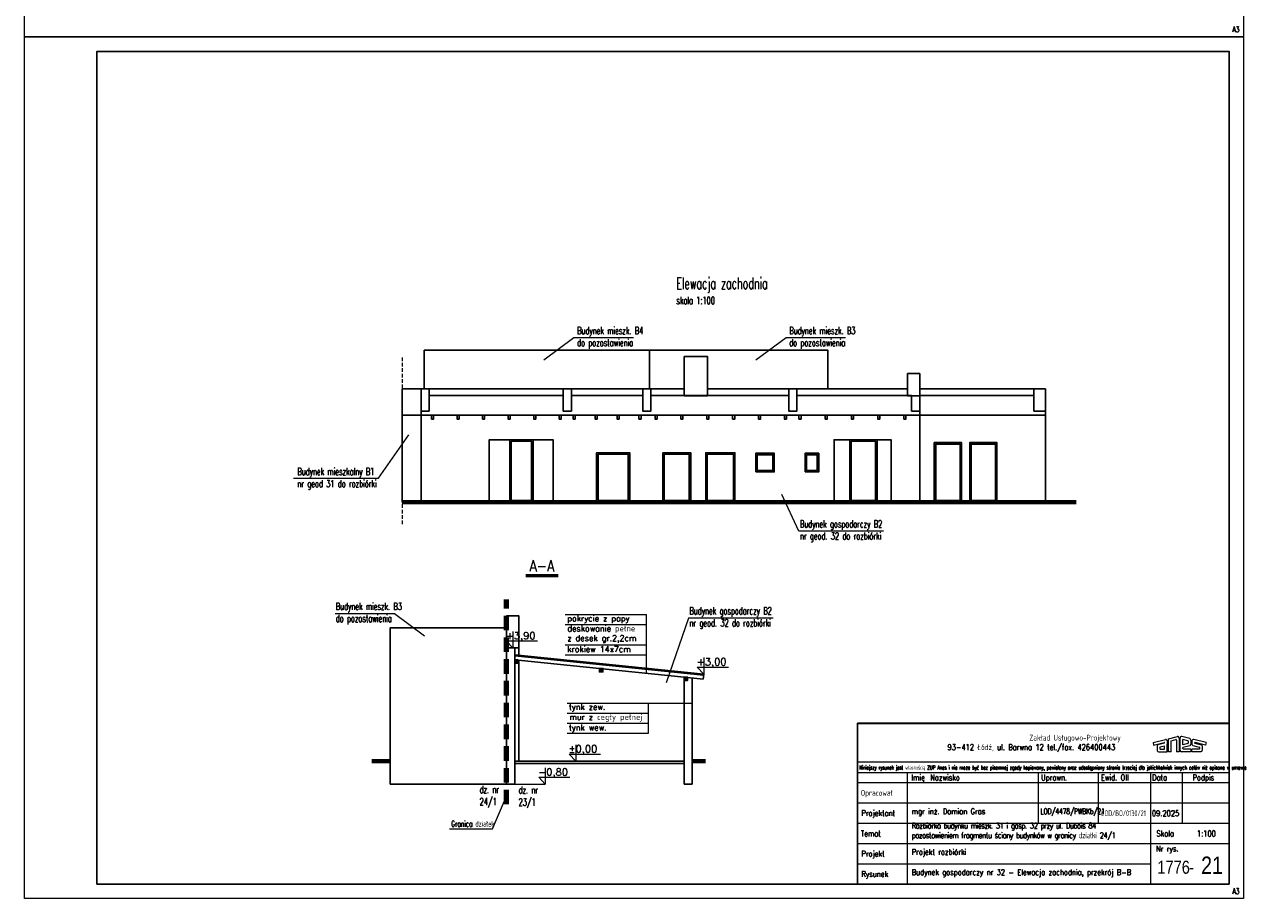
# Model space of a CAD drawing. Header units: millimetres. Extents: x 33311 to 435617, y -160714 to 185563.
# Tile 64 of 70: x 393617 to 435617, y -131014 to -100884. Entities that reach past the tile are written whole.
import ezdxf
from ezdxf.enums import TextEntityAlignment as Align

# ---------------------------------------------------------------- set-up
doc = ezdxf.new("R2010")
doc.units = ezdxf.units.MM
doc.header["$MEASUREMENT"] = 0
doc.linetypes.add('HIDDEN2', pattern=[0.1875, 0.125, -0.0625])
for name, color, linetype, lineweight in [('[ 02przekrój istn', 42, 'Continuous', 30), ('[ 05widok istn', 50, 'Continuous', 30), ('[ 16grunt', 52, 'Continuous', 70), ('[ 17granica', 172, 'HIDDEN2', 100), ('[ 20ucięcie', 8, 'HIDDEN2', 13), ('[ 21kreskowanie', 9, 'Continuous', 13), ('[ 23kota odnośnik', 1, 'Continuous', 13), ('[ 24ramka cienka', 1, 'Continuous', 13), ('[ 25ramka gruba', 4, 'Continuous', 30), ('[035 średnia', 2, 'Continuous', 30), ('[050 gruba', 3, 'Continuous', 53), ('[opisy1', 7, 'Continuous', 13), ('[opisy2', 4, 'Continuous', 13), ('[opisy3', 2, 'Continuous', 30), ('[opisy4', 3, 'Continuous', 30), ('[opisy5', 6, 'Continuous', 53), ('[przekrój', 3, 'Continuous', 53), ('[ramka cienka', 1, 'Continuous', 13), ('[ramka gruba', 4, 'Continuous', 30)]:
    doc.layers.add(name, color=color, linetype=linetype, lineweight=lineweight)
doc.styles.add('1.100', font='simplex.shx', dxfattribs={"height": 200})
doc.styles.add('1.50', font='simplex.shx', dxfattribs={"height": 125})
doc.styles.add('10.4', font='simplex.shx', dxfattribs={"width": 0.6, "height": 40})
doc.styles.add('99.2', font='simplex.shx', dxfattribs={"width": 0.6, "height": 200})
doc.styles.add('99.3', font='simplex.shx', dxfattribs={"width": 0.6, "height": 250})
doc.styles.add('99.4', font='simplex.shx', dxfattribs={"width": 0.6, "height": 400})
doc.styles.add('ROMANS', font='romans.shx', dxfattribs={"height": 0.2})
doc.styles.get("Standard").update_dxf_attribs({"font": 'arial.ttf'})
doc.styles.add('Style-Arial', font='arial.ttf')

# ---------------------------------------------------------------- blocks, each defined once
blk = doc.blocks.new('tabela bez spr 2021_1')
at = {"layer": '[opisy2'}
for p, q in [((132.83, -25.09), (136, -24.3)), ((132.83, -29.57), (132.83, -25.09)), ((136.52, -24.87), (136.52, -29.57)), ((136.89, -29.06), (136.89, -24.82)), ((140.18, -24.99), (137.44, -24.3)), ((127.59, -26.43), (131.79, -25.38)), ((127.59, -26.43), (127.75, -27.34)), ((127.75, -27.34), (131.42, -26.43)), ((128.96, -27.51), (128.96, -29.1)), ((131.47, -26.67), (129.2, -27.23)), ((129.88, -28.07), (129.88, -28.58)), ((131.46, -27.62), (129.94, -28)), ((129.96, -28.65), (131.46, -28.65)), ((131.54, -28.57), (131.54, -27.69)), ((132.46, -25.87), (132.46, -26.94)), ((132.46, -29.57), (132.46, -26.94)), ((133.75, -25.81), (135.44, -25.39)), ((133.75, -29.57), (133.75, -25.81)), ((135.6, -25.57), (135.6, -29.57)), ((137.81, -27.2), (137.81, -25.35)), ((139.54, -25.78), (137.81, -25.35)), ((139.54, -26.77), (137.81, -27.2)), ((140.18, -27.56), (137.81, -28.15)), ((137.81, -28.43), (137.81, -28.15)), ((140.58, -28.65), (138.04, -28.65)), ((139.66, -25.95), (139.66, -26.6)), ((140.58, -25.6), (140.58, -26.94)), ((140.58, -28.65), (140.58, -29.57)), ((140.96, -25.87), (140.96, -26.94)), ((140.96, -29.57), (140.96, -28.65)), ((143.47, -28.65), (140.96, -28.65)), ((141.3, -27.45), (143.48, -28)), ((145.84, -26.43), (141.63, -25.38)), ((141.96, -26.67), (144.22, -27.23)), ((145.68, -27.34), (142.01, -26.43)), ((143.54, -28.07), (143.54, -28.57)), ((144.47, -27.51), (144.47, -29.09)), ((145.84, -26.43), (145.68, -27.34)), ((129.4, -29.57), (132.46, -29.57)), ((133.75, -29.57), (132.83, -29.57)), ((136.52, -29.57), (135.6, -29.57)), ((140.58, -29.57), (137.41, -29.57)), ((143.98, -29.57), (140.96, -29.57))]:
    blk.add_line(p, q, dxfattribs=at)
for centre, radius, start, end in [((135.98, -24.84), 0.543, 356.9861, 87.5158), ((137.43, -24.84), 0.543, 89.6601, 183.0139), ((139.9, -25.61), 0.685, 359.5002, 65.6108), ((129.3, -27.56), 0.341, 106.0489, 172.1193), ((129.42, -29.11), 0.463, 177.9182, 272.4415), ((129.99, -28.09), 0.104, 113.2683, 168.7778), ((129.99, -28.55), 0.104, 191.2222, 254.218), ((131.42, -26.55), 0.125, 293.4567, 88.5217), ((131.47, -27.69), 0.0711, 357.5438, 94.4598), ((131.43, -28.55), 0.104, 285.782, 348.7778), ((131.89, -25.95), 0.573, 7.5229, 99.9962), ((135.44, -25.55), 0.161, 353.6731, 90.0449), ((137.43, -29.03), 0.543, 183.0139, 267.5158), ((138.05, -28.41), 0.237, 185.1133, 273.2773), ((139.45, -25.97), 0.209, 5.6607, 65.2868), ((139.4, -26.55), 0.264, 301.3304, 347.7221), ((139.9, -26.94), 0.682, 294.2445, 0.3127), ((141.53, -25.95), 0.573, 80.0038, 172.4771), ((141.5, -26.96), 0.532, 177.7189, 248.0928), ((142.01, -26.55), 0.125, 91.4783, 246.5433), ((143.44, -28.55), 0.104, 285.782, 348.7778), ((143.44, -28.09), 0.104, 11.2222, 66.7317), ((144, -29.11), 0.463, 267.5585, 2.0818), ((144.13, -27.56), 0.341, 7.8807, 73.9511)]:
    blk.add_arc(centre, radius, start, end, dxfattribs=at)
at = {"layer": '[ramka cienka'}
for p, q in [((25.85, -33.08), (153.85, -33.08)), ((25.75, -36.7), (153.75, -36.7)), ((42.85, -36.7), (42.85, -75.2)), ((88.06, -54.2), (88.06, -36.7)), ((108.78, -54.2), (108.78, -36.7)), ((126.78, -75.2), (126.78, -36.7)), ((137.75, -54.2), (137.75, -36.7)), ((25.75, -40.2), (153.75, -40.2)), ((25.75, -47.2), (153.75, -47.2)), ((25.75, -54.2), (153.75, -54.2)), ((25.75, -54.2), (153.75, -54.2)), ((25.75, -61.2), (153.75, -61.2)), ((25.75, -68.2), (126.78, -68.2))]:
    blk.add_line(p, q, dxfattribs=at)
at = {"layer": '[ramka gruba'}
blk.add_3dface([(25.75, -19.79), (153.75, -19.79), (153.75, -75.2), (25.75, -75.2)], dxfattribs=at)
at = {"layer": '[opisy1', "linetype": 'Continuous', "style": 'ROMANS', "width": 0.6}
blk.add_text('Niniejszy rysunek jest własnością ZUP Anes i nie może być bez pisemnej zgody kopiowany, powielany oraz udostępniany stronie trzeciej dla jakichkolwiek innych celów niż opisane w umowie', height=1.4, dxfattribs=at).set_placement((26.37, -35.74))
at = {"layer": '[opisy2', "linetype": 'Continuous', "style": 'ROMANS', "width": 0.8}
for s, p in [('Zakład Usługowo-Projektowy', (84.93, -25.74)), ('93-412 Łódź, ul. Barwna 12 tel./fax. 426400443', (56.75, -29.01)), ('Imię', (44.32, -39.48)), (' Nazwisko', (49.63, -39.48)), ('Uprawn.', (88.99, -39.48)), ('Ewid. OII', (109.57, -39.48)), ('Data', (127.24, -39.48)), ('Podpis', (141.15, -39.48)), ('Opracował', (26.89, -44.75)), ('Projektant', (27.1, -51.72)), ('Temat', (26.89, -58.75)), ('Skala', (128.73, -58.75)), ('Nr rys.', (128.58, -63.99)), ('Projekt', (27.1, -65.72)), ('Rysunek', (27.1, -72.72))]:
    blk.add_text(s, height=2, dxfattribs=at).set_placement(p)
at = {"layer": '[opisy4', "linetype": 'Continuous', "style": 'Style-Arial', "width": 0.8}
blk.add_text('-', height=4.5, dxfattribs=at).set_placement((139.97, -71.61))
blk = doc.blocks.new('Przekrój_1')
at = {"layer": '[przekrój', "color": 6}
blk.add_line((-55.5, 5), (55.9, 5), dxfattribs=at)
at = {"layer": '[przekrój', "color": 3, "linetype": 'Continuous', "style": '10.4', "width": 0.8}
blk.add_attdef('PRZEKROJ', text='', height=40, dxfattribs=at).set_placement((0, 18.3), align=Align.CENTER)

msp = doc.modelspace()

# ---------------------------------------------------------------- linework, layer by layer
at = {"layer": '[ 02przekrój istn'}
for p, q in [((410230.3, -122374.54, -19111.04), (410230.3, -126274.54, -19111.04)), ((410510.3, -122374.54, -19111.04), (410230.3, -122374.54, -19111.04)), ((410509.28, -122618.54, -19111.04), (417019.28, -123284.49, -19111.04)), ((410510.3, -122374.54, -19111.04), (410510.3, -126274.54, -19111.04)), ((410510.3, -122608.59, -19111.04), (417020.3, -123274.54, -19111.04)), ((410510.3, -122643.78, -19111.04), (417016.74, -123309.36, -19111.04)), ((410630.3, -122796.78, -19111.04), (413425.3, -123082.7, -19111.04)), ((413534.16, -123093.84, -19111.04), (416340.3, -123380.9, -19111.04)), ((416460.3, -123393.17, -19111.04), (417002.49, -123448.64, -19111.04)), ((417002.49, -123448.64, -19111.04), (417020.3, -123274.54, -19111.04)), ((410230.3, -126274.54, -19111.04), (410230.3, -127074.54, -19111.04)), ((410510.3, -126274.54, -19111.04), (410510.3, -127074.54, -19111.04)), ((410510.3, -126274.54, -19111.04), (416340.3, -126274.54, -19111.04)), ((410510.3, -126354.54, -19111.04), (416340.3, -126354.54, -19111.04)), ((410230.3, -127074.54, -19111.04), (410510.3, -127074.54, -19111.04)), ((416340.3, -127074.54, -19111.04), (416620.3, -127074.54, -19111.04))]:
    msp.add_line(p, q, dxfattribs=at)
at = {"layer": '[ 02przekrój istn', "linetype": 'Continuous'}
for p, q in [((416340.3, -123380.9, -19111.04), (416340.3, -127074.54, -19111.04)), ((416620.3, -123409.54, -19111.04), (416620.3, -127074.54, -19111.04))]:
    msp.add_line(p, q, dxfattribs=at)
at = {"layer": '[ 02przekrój istn'}
for points in [[(410510.3, -122784.51, -19111.04), (410630.3, -122784.51, -19111.04), (410630.3, -122904.51, -19111.04), (410510.3, -122904.51, -19111.04)], [(413425.3, -123082.7, -19111.04), (413545.3, -123082.7, -19111.04), (413545.3, -123202.7, -19111.04), (413425.3, -123202.7, -19111.04)], [(416340.3, -123380.9, -19111.04), (416460.3, -123380.9, -19111.04), (416460.3, -123500.9, -19111.04), (416340.3, -123500.9, -19111.04)]]:
    msp.add_3dface(points, dxfattribs=at)
at = {"layer": '[ 05widok istn'}
for p, q in [((407561.09, -113678.09), (412181.09, -113678.09)), ((412461.09, -113678.09), (414921.09, -113678.09)), ((415201.09, -113678.09), (419951.09, -113678.09)), ((424041.09, -113448.09), (417151.09, -113448.09)), ((420231.09, -113678.09), (424181.09, -113678.09)), ((424461.09, -113678.09), (428391.09, -113678.09)), ((410650.3, -122374.54, -19111.04), (410650.3, -122622.92, -19111.04)), ((410650.3, -122798.83, -19111.04), (410650.3, -126274.54, -19111.04))]:
    msp.add_line(p, q, dxfattribs=at)
at = {"layer": '[ 05widok istn', "elevation": 0, "flags": 128}
for points in [[(416351.09, -113448.09), (407281.09, -113448.09), (407281.09, -114348.09), (424461.09, -114348.09), (424461.09, -113448.09)], [(424181.09, -113683.59), (424181.09, -114211.53), (424461.09, -114211.53), (424461.09, -113448.09)]]:
    msp.add_lwpolyline(points, dxfattribs=at)
at = {"layer": '[ 05widok istn', "linetype": 'Continuous'}
for points in [[(416351.09, -113683.59), (417151.09, -113683.59), (417151.09, -112333.43), (416351.09, -112333.43)], [(424041.09, -113683.59), (424461.09, -113683.59), (424461.09, -112920.49), (424041.09, -112920.49)]]:
    msp.add_3dface(points, dxfattribs=at)
at = {"layer": '[ 05widok istn'}
for points in [[(406635.87, -117348.09), (407281.09, -117348.09), (407281.09, -113448.09), (406635.87, -113448.09)], [(407281.09, -114348.09), (406635.87, -114348.09), (406635.87, -113448.09), (407281.09, -113448.09)], [(407561.09, -113448.09), (407281.09, -113448.09), (407281.09, -114211.53), (407561.09, -114211.53)], [(412461.09, -113448.09), (412181.09, -113448.09), (412181.09, -114211.53), (412461.09, -114211.53)], [(415201.09, -113448.09), (414921.09, -113448.09), (414921.09, -114211.53), (415201.09, -114211.53)], [(420231.09, -113448.09), (419951.09, -113448.09), (419951.09, -114211.53), (420231.09, -114211.53)], [(424461.09, -114348.09), (428791.09, -114348.09), (428791.09, -113448.09), (424461.09, -113448.09)], [(428791.09, -113448.09), (428391.09, -113448.09), (428391.09, -114211.53), (428791.09, -114211.53)], [(407281.09, -117348.09), (424461.09, -117348.09), (424461.09, -114348.09), (407281.09, -114348.09)], [(407642.66, -114348.09), (407712.66, -114348.09), (407712.66, -114488.09), (407642.66, -114488.09)], [(408522.47, -114348.09), (408592.47, -114348.09), (408592.47, -114488.09), (408522.47, -114488.09)], [(409402.27, -114348.09), (409472.27, -114348.09), (409472.27, -114488.09), (409402.27, -114488.09)], [(410282.08, -114348.09), (410352.08, -114348.09), (410352.08, -114488.09), (410282.08, -114488.09)], [(411161.88, -114348.09), (411231.88, -114348.09), (411231.88, -114488.09), (411161.88, -114488.09)], [(412041.69, -114348.09), (412111.69, -114348.09), (412111.69, -114488.09), (412041.69, -114488.09)], [(412526.22, -114348.09), (412596.22, -114348.09), (412596.22, -114488.09), (412526.22, -114488.09)], [(413280.64, -114348.09), (413350.64, -114348.09), (413350.64, -114488.09), (413280.64, -114488.09)], [(414035.06, -114348.09), (414105.06, -114348.09), (414105.06, -114488.09), (414035.06, -114488.09)], [(414789.48, -114348.09), (414859.48, -114348.09), (414859.48, -114488.09), (414789.48, -114488.09)], [(415344.14, -114348.09), (415414.14, -114348.09), (415414.14, -114488.09), (415344.14, -114488.09)], [(416234.53, -114348.09), (416304.53, -114348.09), (416304.53, -114488.09), (416234.53, -114488.09)], [(417124.92, -114348.09), (417194.92, -114348.09), (417194.92, -114488.09), (417124.92, -114488.09)], [(418015.31, -114348.09), (418085.31, -114348.09), (418085.31, -114488.09), (418015.31, -114488.09)], [(418905.7, -114348.09), (418975.7, -114348.09), (418975.7, -114488.09), (418905.7, -114488.09)], [(419796.09, -114348.09), (419866.09, -114348.09), (419866.09, -114488.09), (419796.09, -114488.09)], [(420301.09, -114348.09), (420371.09, -114348.09), (420371.09, -114488.09), (420301.09, -114488.09)], [(421204.57, -114348.09), (421274.57, -114348.09), (421274.57, -114488.09), (421204.57, -114488.09)], [(422108.06, -114348.09), (422178.06, -114348.09), (422178.06, -114488.09), (422108.06, -114488.09)], [(423011.54, -114348.09), (423081.54, -114348.09), (423081.54, -114488.09), (423011.54, -114488.09)], [(423915.02, -114348.09), (423985.02, -114348.09), (423985.02, -114488.09), (423915.02, -114488.09)], [(424461.09, -114348.09), (428791.09, -114348.09), (428791.09, -117348.09), (424461.09, -117348.09)], [(409631.09, -117348.09), (411831.09, -117348.09), (411831.09, -115198.09), (409631.09, -115198.09)], [(410340.26, -117348.09), (411140.26, -117348.09), (411140.26, -115198.09), (410340.26, -115198.09)], [(410390.26, -117298.09), (411090.26, -117298.09), (411090.26, -115248.09), (410390.26, -115248.09)], [(421511.09, -117348.09), (423471.09, -117348.09), (423471.09, -115198.09), (421511.09, -115198.09)], [(422051.09, -117348.09), (422991.09, -117348.09), (422991.09, -115198.09), (422051.09, -115198.09)], [(422101.09, -117298.09), (422941.09, -117298.09), (422941.09, -115248.09), (422101.09, -115248.09)], [(424961.09, -117348.09), (425901.09, -117348.09), (425901.09, -115298.09), (424961.09, -115298.09)], [(425011.09, -117298.09), (425851.09, -117298.09), (425851.09, -115348.09), (425011.09, -115348.09)], [(426181.09, -117348.09), (427121.09, -117348.09), (427121.09, -115298.09), (426181.09, -115298.09)], [(426231.09, -117298.09), (427071.09, -117298.09), (427071.09, -115348.09), (426231.09, -115348.09)], [(413331.09, -117348.09), (414471.09, -117348.09), (414471.09, -115648.09), (413331.09, -115648.09)], [(413381.09, -117298.09), (414421.09, -117298.09), (414421.09, -115698.09), (413381.09, -115698.09)], [(415611.09, -117348.09), (416571.09, -117348.09), (416571.09, -115648.09), (415611.09, -115648.09)], [(415661.09, -117298.09), (416521.09, -117298.09), (416521.09, -115698.09), (415661.09, -115698.09)], [(417091.09, -117348.09), (418091.09, -117348.09), (418091.09, -115648.09), (417091.09, -115648.09)], [(417141.09, -117298.09), (418041.09, -117298.09), (418041.09, -115698.09), (417141.09, -115698.09)], [(418811.09, -116308.39), (419451.09, -116308.39), (419451.09, -115666.52), (418811.09, -115666.52)], [(418861.09, -116258.39), (419401.09, -116258.39), (419401.09, -115716.52), (418861.09, -115716.52)], [(420511.09, -116308.39), (420981.09, -116308.39), (420981.09, -115666.52), (420511.09, -115666.52)], [(420561.09, -116258.39), (420931.09, -116258.39), (420931.09, -115716.52), (420561.09, -115716.52)], [(410230.3, -122374.54, -19111.04), (410650.3, -122374.54, -19111.04), (410650.3, -121269.42, -19111.04), (410230.3, -121269.42, -19111.04)]]:
    msp.add_3dface(points, dxfattribs=at)
at = {"layer": '[ 16grunt'}
for p, q in [((406635.87, -117348.09), (429853.16, -117348.09)), ((405581.13, -126274.54, -19111.04), (406220.05, -126274.54, -19111.04)), ((416620.3, -126274.54, -19111.04), (417079.6, -126274.54, -19111.04))]:
    msp.add_line(p, q, dxfattribs=at)
at = {"layer": '[ 17granica', "ltscale": 4000}
msp.add_line((410230.3, -127763.46, -19111.04), (410230.3, -120706.72, -19111.04), dxfattribs=at)
at = {"layer": '[ 20ucięcie', "linetype": 'HIDDEN2', "ltscale": 1000}
msp.add_line((406635.87, -112362.05), (406635.87, -118139.31), dxfattribs=at)
at = {"layer": '[ 21kreskowanie'}
for p, q in [((410510.3, -122784.51, -19111.04), (410630.3, -122904.51, -19111.04)), ((410630.3, -122784.51, -19111.04), (410510.3, -122904.51, -19111.04)), ((413425.3, -123082.7, -19111.04), (413545.3, -123202.7, -19111.04)), ((413545.3, -123082.7, -19111.04), (413425.3, -123202.7, -19111.04)), ((416340.3, -123380.9, -19111.04), (416460.3, -123500.9, -19111.04)), ((416460.3, -123380.9, -19111.04), (416340.3, -123500.9, -19111.04))]:
    msp.add_line(p, q, dxfattribs=at)
at = {"layer": '[ 23kota odnośnik'}
for p, q in [((412242.33, -121222.55, -19111.04), (415048.55, -121222.55, -19111.04)), ((415048.55, -123265.47, -19111.04), (415048.55, -121222.55, -19111.04)), ((412242.33, -121569.47, -19111.04), (415048.55, -121569.47, -19111.04)), ((410214.84, -122131.77, -19111.04), (411288.68, -122131.77, -19111.04)), ((410214.84, -122131.77, -19111.04), (410440.3, -122374.54, -19111.04)), ((410440.3, -121809.33, -19111.04), (410440.3, -122374.54, -19111.04)), ((412242.33, -122263.32, -19111.04), (415048.55, -122263.32, -19111.04)), ((412242.33, -122610.24, -19111.04), (415048.55, -122610.24, -19111.04)), ((416794.84, -123031.77, -19111.04), (417868.68, -123031.77, -19111.04)), ((416794.84, -123031.77, -19111.04), (417020.3, -123274.54, -19111.04)), ((417020.3, -122709.33, -19111.04), (417020.3, -123274.54, -19111.04)), ((412315.22, -124274.75, -19111.04), (416620.3, -124274.75, -19111.04)), ((415121.44, -125311.62, -19111.04), (415121.44, -124274.75, -19111.04)), ((412315.22, -124621.67, -19111.04), (415121.44, -124621.67, -19111.04)), ((412315.22, -124964.7, -19111.04), (415121.44, -124964.7, -19111.04)), ((412315.22, -125311.62, -19111.04), (415121.44, -125311.62, -19111.04)), ((412610.56, -125709.33, -19111.04), (412610.56, -126274.54, -19111.04)), ((412385.1, -126031.77, -19111.04), (413458.94, -126031.77, -19111.04)), ((412385.1, -126031.77, -19111.04), (412610.56, -126274.54, -19111.04)), ((411333.59, -126831.77, -19111.04), (412407.43, -126831.77, -19111.04)), ((411333.59, -126831.77, -19111.04), (411559.05, -127074.54, -19111.04)), ((411559.05, -126509.33, -19111.04), (411559.05, -127074.54, -19111.04)), ((410510.3, -127074.54, -19111.04), (411559.05, -127074.54, -19111.04))]:
    msp.add_line(p, q, dxfattribs=at)
at = {"layer": '[ 23kota odnośnik', "extrusion": (-2.30297e-14, 0.997989, 0.063383), "elevation": -109037.92, "flags": 128}
for points in [[(-414596.44, 45224.18), (-412546.44, 45224.18), (-411511.8, 57430.1)], [(-421904.24, 45224.18), (-419854.24, 45224.18), (-418819.59, 57430.1)]]:
    msp.add_lwpolyline(points, dxfattribs=at)
at = {"layer": '[ 23kota odnośnik', "extrusion": (3.15822e-17, 0.997989, 0.063383), "elevation": -113864.36, "flags": 128}
msp.add_lwpolyline([(-402890.83, 45530.71), (-405811.31, 45530.71), (-406862.7, 21991.64)], dxfattribs=at)
at = {"layer": '[ 23kota odnośnik', "extrusion": (3.55759e-17, 0.997989, 0.063383), "elevation": -116899.87, "flags": 128}
msp.add_lwpolyline([(-423217.1, 26573.96), (-420296.62, 26573.96), (-419707.93, 6684.42)], dxfattribs=at)
at = {"layer": '[ 23kota odnośnik', "extrusion": (2.30297e-14, 0.997989, 0.063383), "elevation": -120944.31, "flags": 128}
msp.add_lwpolyline([(-404320.75, 7681.28), (-406370.75, 7681.28), (-407405.4, 19887.2)], dxfattribs=at)
at = {"layer": '[ 23kota odnośnik', "extrusion": (0, 0.997989, 0.063383), "elevation": -119887.7, "flags": 128}
msp.add_lwpolyline([(-419412.21, 26763.72), (-416491.74, 26763.72), (-415720.48, 61995.46)], dxfattribs=at)
at = {"layer": '[ 23kota odnośnik', "elevation": -19111.04, "flags": 128}
msp.add_lwpolyline([(408264.42, -128603.39), (409743.44, -128603.39), (410230.3, -127485.89)], dxfattribs=at)
at = {"layer": '[ 24ramka cienka', "ltscale": 2}
for points in [[(435617.41, -101313.79), (393617.41, -101313.79), (393617.41, -71613.79), (435617.41, -71613.79)], [(435617.41, -131013.79), (393617.41, -131013.79), (393617.41, -101313.79), (435617.41, -101313.79)]]:
    msp.add_3dface(points, dxfattribs=at)
at = {"layer": '[ 25ramka gruba', "ltscale": 2}
for p, q in [((422317.41, -124972.83), (435117.41, -124972.83)), ((422317.41, -130513.79), (422317.41, -124972.83)), ((422317.41, -124972.83), (435117.41, -124972.83))]:
    msp.add_line(p, q, dxfattribs=at)
at = {"layer": '[ 25ramka gruba'}
for p, q in [((422317.41, -124972.83), (435117.41, -124972.83)), ((422317.41, -130513.79), (422317.41, -124972.83))]:
    msp.add_line(p, q, dxfattribs=at)
at = {"layer": '[ 25ramka gruba', "ltscale": 2}
for points in [[(396117.41, -101813.79), (435117.41, -101813.79), (435117.41, -130513.79), (396117.41, -130513.79)], [(435117.41, -130513.79), (396117.41, -130513.79), (396117.41, -101813.79), (435117.41, -101813.79)]]:
    msp.add_3dface(points, dxfattribs=at)
at = {"layer": '[035 średnia', "linetype": 'Continuous', "flags": 128}
msp.add_lwpolyline([(416351.09, -113448.09), (415156.62, -113448.09), (415156.62, -112110.4), (421294.14, -112110.4), (421294.14, -113448.09), (417151.09, -113448.09)], dxfattribs=at)
at = {"layer": '[035 średnia', "linetype": 'Continuous'}
for points in [[(407391.09, -112110.4), (415156.62, -112110.4), (415156.62, -113448.09), (407391.09, -113448.09)], [(406220.05, -127074.54, -19111.04), (406220.05, -121680.52, -19111.04), (410230.3, -121680.52, -19111.04), (410230.3, -127074.54, -19111.04)]]:
    msp.add_3dface(points, dxfattribs=at)

# ---------------------------------------------------------------- block references
at = {"color": 3, "xscale": 10, "yscale": 10, "zscale": 10}
msp.add_blockref('Przekrój_1', (411445.04, -119927.59, 19111.04), dxfattribs=at).add_auto_attribs({'PRZEKROJ': 'A-A'})
at = {"layer": '[ramka gruba', "ltscale": 100, "xscale": 100, "yscale": 100, "zscale": 100}
msp.add_blockref('tabela bez spr 2021_1', (419742.1, -122993.36), dxfattribs=at)

# ---------------------------------------------------------------- texts
at = {"layer": '[050 gruba', "linetype": 'Continuous', "insert": (416077.21, -109607.07, 76444.15), "char_height": 400, "attachment_point": 1, "style": '99.4'}
msp.add_mtext('\\H1x;\\W0.6;Elewacja zachodnia\\P\\H0.625x;skala 1:100', dxfattribs=at)
at = {"layer": '[opisy2', "linetype": 'Continuous', "style": '99.2', "width": 0.6}
for p in [(435231.16, -100957.43), (435231.16, -130657.43)]:
    msp.add_text('A3', height=200, dxfattribs=at).set_placement(p, align=Align.TOP_LEFT)
at = {"layer": '[opisy2', "linetype": 'Continuous', "attachment_point": 1}
for s, insert, char_height, width, style in [('pokrycie z papy', (412319.3, -121255.84, -19111.04), 200, 5008.097, '1.100'), ('deskowanie pełne\\Pz desek gr.2,2cm', (412319.3, -121602.76, -19111.04), 200, 4833.0167, '1.100'), ('+3,90', (410196.95, -121825.21, -19111.04), 250, 1714.2857, '1.50'), ('krokiew 14x7cm', (412319.3, -122315.44, -19111.04), 200, 3056.328, '1.100'), ('+3,00', (416776.95, -122725.21, -19111.04), 250, 1714.2857, '1.50'), ('tynk zew.', (412372.47, -124308.04, -19111.04), 200, 5008.097, '1.100'), ('mur z cegły pełnej', (412392.19, -124654.96, -19111.04), 200, 4833.0167, '1.100'), ('tynk wew.', (412372.47, -125016.82, -19111.04), 200, 3056.328, '1.100'), ('%%p0,00', (412367.2, -125725.21, -19111.04), 250, 1714.2857, '1.50'), ('-0,80', (411315.7, -126525.21, -19111.04), 250, 1714.2857, '1.50')]:
    msp.add_mtext(s, dxfattribs=dict(at, insert=insert, char_height=char_height, width=width, style=style))
at = {"layer": '[opisy2', "linetype": 'Continuous', "char_height": 200}
for s, insert, attachment_point, style in [('\\H1x;\\W0.6;LOD/4478/PWBKb/21', (428619.86, -128171.6), 7, 'ROMANS'), ('\\H1x;\\W0.6;ŁOD/BO/0130/21', (430709.38, -128171.6), 7, 'ROMANS'), ('\\H1x;\\W0.8;09.2025', (432459.48, -128171.6), 7, 'ROMANS'), ('\\H1x;\\W0.6;Granica działek', (408318.14, -128334.54, -19111.04), 1, '99.2')]:
    msp.add_mtext(s, dxfattribs=dict(at, insert=insert, attachment_point=attachment_point, style=style))
at = {"layer": '[opisy3', "linetype": 'Continuous'}
for s, insert, char_height, attachment_point, style in [('\\H1x;\\W0.6;Budynek mieszk. B4\\Pdo pozostawienia', (412658.79, -111311.66, 38222.08), 250, 1, '99.3'), ('\\H1x;\\W0.6;Budynek mieszk. B3\\Pdo pozostawienia', (419966.59, -111311.66, 38222.08), 250, 1, '99.3'), ('\\H1x;\\W0.6;Budynek mieszkalny B1\\Pnr geod 31 do rozbiórki', (403021.91, -116169.84, 38222.08), 250, 1, '99.3'), ('\\H1x;\\W0.6;Budynek gospodarczy B2 \\Pnr geod. 32 do rozbiórki', (420332.82, -117975.69, 19111.04), 250, 1, '99.3'), ('\\H1x;\\W0.6;Budynek mieszk. B3\\Pdo pozostawienia', (404344.11, -120814.53, 0), 250, 1, '99.3'), ('\\H1x;\\W0.6;Budynek gospodarczy B2 \\Pnr geod. 32 do rozbiórki', (416527.94, -120969.55, 19111.04), 250, 1, '99.3'), ('\\H1x;\\W0.6;dz. nr \\P24/1', (409298.22, -127129.08, 19111.04), 250, 1, '99.3'), ('\\H1x;\\W0.6;dz. nr \\P23/1', (410641.54, -127144.75, 19111.04), 250, 1, '99.3'), ('\\H1x;\\W0.8;mgr inż. Damian Gras', (424184.94, -128171.6), 200, 7, 'ROMANS'), ('\\H1x;\\W0.8;1:100', (434010.6, -128871.6), 200, 7, 'ROMANS'), ('\\H1x;\\W0.8;Projekt rozbiórki', (424184.94, -129571.6), 200, 7, 'ROMANS'), ('\\H1x;\\W0.8;Budynek gospodarczy nr 32 - Elewacja zachodnia, przekrój B-B', (424184.94, -130271.6), 200, 7, 'ROMANS')]:
    msp.add_mtext(s, dxfattribs=dict(at, insert=insert, char_height=char_height, attachment_point=attachment_point, style=style))
at = {"layer": '[opisy3', "linetype": 'Continuous', "insert": (424184.94, -128999.66), "char_height": 200, "width": 8200, "attachment_point": 7, "style": 'ROMANS'}
msp.add_mtext('\\H1x;\\W0.8;\\T0.900;Rozbiórka budynku mieszk. 31 i gosp. 32 przy ul. Dubois 84 pozostawieniem fragmentu ściany budynków w granicy działki 24/1', dxfattribs=at)
at = {"layer": '[opisy4', "linetype": 'Continuous', "insert": (433765.2, -130162.99), "char_height": 450, "attachment_point": 9}
msp.add_mtext('\\H1x;\\W0.8;1776', dxfattribs=at)
at = {"layer": '[opisy5', "linetype": 'Continuous', "insert": (434155.57, -130162.99), "char_height": 600, "attachment_point": 7}
msp.add_mtext('\\H1x;\\W0.8;21', dxfattribs=at)

doc.saveas('drawing.dxf')
